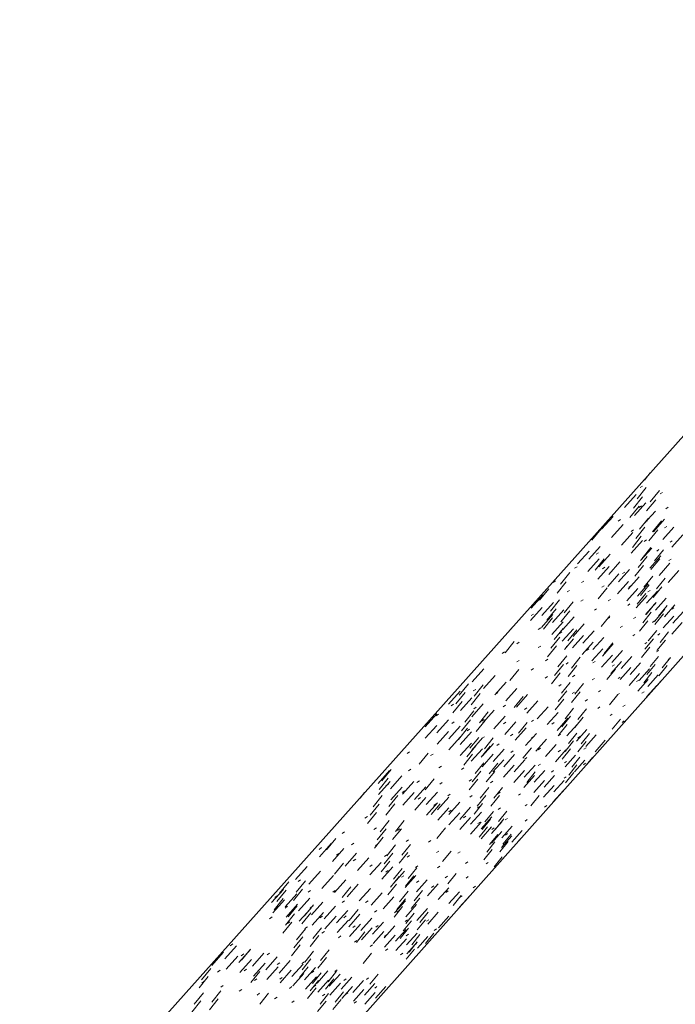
# Model space of a CAD drawing. Header units: centimetres. Extents: x 1151.07 to 1152.71, y 1902.53 to 1904.06.
# Tile 41 of 65: x 1152.1844 to 1152.2559, y 1902.8688 to 1902.9762. Entities that reach past the tile are written whole.
import ezdxf

# ---------------------------------------------------------------- set-up
doc = ezdxf.new("R2010")
doc.units = ezdxf.units.CM
for name, color, linetype, lineweight in [('Wzór powierzchni', 7, 'Continuous', 9), ('Wzór powierzchni-4', 10, 'Continuous', 9), ('Ściany', 7, 'Continuous', 9), ('Ściany-1', 250, 'Continuous', 25)]:
    doc.layers.add(name, color=color, linetype=linetype, lineweight=lineweight)

# ---------------------------------------------------------------- blocks, each defined once
blk = doc.blocks.new('FP_19-Aksono Kopia 1')
at = {"layer": 'Wzór powierzchni-4'}
for p, q in [((1152.25312, 1902.92677), (1152.25249, 1902.92599)), ((1152.2527, 1902.92518), (1152.2517, 1902.92394)), ((1152.2523, 1902.92533), (1152.25204, 1902.92517)), ((1152.25033, 1902.92301), (1152.25159, 1902.92442)), ((1152.2523, 1902.92416), (1152.2513, 1902.92292)), ((1152.25413, 1902.92486), (1152.25314, 1902.92363)), ((1152.25447, 1902.92465), (1152.25422, 1902.92449)), ((1152.25191, 1902.92314), (1152.25091, 1902.92191)), ((1152.2514, 1902.92211), (1152.25265, 1902.9235)), ((1152.25219, 1902.92317), (1152.25193, 1902.92301)), ((1152.25373, 1902.92385), (1152.25274, 1902.92262)), ((1152.25508, 1902.92302), (1152.25483, 1902.92286)), ((1152.24782, 1902.92062), (1152.24908, 1902.92203)), ((1152.25245, 1902.92122), (1152.25369, 1902.92261)), ((1152.24892, 1902.91974), (1152.25017, 1902.92114)), ((1152.24988, 1902.92168), (1152.24963, 1902.92152)), ((1152.25255, 1902.92085), (1152.25157, 1902.91963)), ((1152.25294, 1902.92184), (1152.25196, 1902.92062)), ((1152.25283, 1902.92155), (1152.25258, 1902.92139)), ((1152.25435, 1902.92156), (1152.25337, 1902.92035)), ((1152.25348, 1902.92036), (1152.2547, 1902.92173)), ((1152.25449, 1902.91951), (1152.2557, 1902.92087)), ((1152.25495, 1902.92094), (1152.2547, 1902.92078)), ((1152.24778, 1902.92068), (1152.24678, 1902.91943)), ((1152.24999, 1902.91888), (1152.25123, 1902.92026)), ((1152.25132, 1902.92056), (1152.25107, 1902.9204)), ((1152.25216, 1902.91986), (1152.25118, 1902.91865)), ((1152.25396, 1902.92058), (1152.25298, 1902.91937)), ((1152.25548, 1902.91868), (1152.25668, 1902.92002)), ((1152.24642, 1902.91736), (1152.24767, 1902.91876)), ((1152.25105, 1902.91803), (1152.25227, 1902.91941)), ((1152.25272, 1902.91947), (1152.25247, 1902.91931)), ((1152.25554, 1902.91938), (1152.2553, 1902.91922)), ((1152.2452, 1902.91684), (1152.24646, 1902.91825)), ((1152.24748, 1902.91806), (1152.24723, 1902.9179)), ((1152.24752, 1902.91652), (1152.24876, 1902.91791)), ((1152.25279, 1902.91765), (1152.25183, 1902.91646)), ((1152.25208, 1902.91721), (1152.2533, 1902.91857)), ((1152.25318, 1902.91862), (1152.25221, 1902.91742)), ((1152.2531, 1902.91639), (1152.2543, 1902.91774)), ((1152.25456, 1902.91837), (1152.2536, 1902.91718)), ((1152.25408, 1902.91841), (1152.25384, 1902.91825)), ((1152.24515, 1902.91654), (1152.24489, 1902.91637)), ((1152.24633, 1902.91601), (1152.24757, 1902.9174)), ((1152.24811, 1902.91741), (1152.24712, 1902.91618)), ((1152.24742, 1902.91519), (1152.24866, 1902.91657)), ((1152.2486, 1902.9157), (1152.24983, 1902.91707)), ((1152.25241, 1902.91669), (1152.25144, 1902.9155)), ((1152.25417, 1902.91741), (1152.25321, 1902.91623)), ((1152.25409, 1902.9156), (1152.25528, 1902.91693)), ((1152.2554, 1902.91738), (1152.25517, 1902.91722)), ((1152.24435, 1902.9159), (1152.24335, 1902.91465)), ((1152.24818, 1902.9165), (1152.24793, 1902.91633)), ((1152.2485, 1902.91438), (1152.24972, 1902.91575)), ((1152.24967, 1902.91489), (1152.25088, 1902.91625)), ((1152.25037, 1902.91596), (1152.25012, 1902.9158)), ((1152.25071, 1902.9141), (1152.25191, 1902.91545)), ((1152.25341, 1902.91551), (1152.25245, 1902.91433)), ((1152.25507, 1902.91482), (1152.25624, 1902.91614)), ((1152.24279, 1902.915), (1152.24253, 1902.91483)), ((1152.24398, 1902.9149), (1152.24298, 1902.91366)), ((1152.24588, 1902.91498), (1152.24563, 1902.91482)), ((1152.24811, 1902.91447), (1152.24786, 1902.9143)), ((1152.24956, 1902.91359), (1152.25077, 1902.91495)), ((1152.25102, 1902.91446), (1152.25078, 1902.91429)), ((1152.25173, 1902.91333), (1152.25292, 1902.91466)), ((1152.25303, 1902.91456), (1152.25208, 1902.91339)), ((1152.25476, 1902.91529), (1152.25381, 1902.91412)), ((1152.24014, 1902.91202), (1152.24141, 1902.91344)), ((1152.24206, 1902.91412), (1152.24106, 1902.91288)), ((1152.24433, 1902.91396), (1152.24407, 1902.9138)), ((1152.24843, 1902.91424), (1152.24746, 1902.91304)), ((1152.25059, 1902.91282), (1152.25179, 1902.91416)), ((1152.25161, 1902.91206), (1152.25279, 1902.91339)), ((1152.25265, 1902.91362), (1152.2517, 1902.91245)), ((1152.25273, 1902.91257), (1152.25391, 1902.91389)), ((1152.25311, 1902.91396), (1152.25287, 1902.9138)), ((1152.25438, 1902.91436), (1152.25344, 1902.91319)), ((1152.24132, 1902.91123), (1152.24257, 1902.91264)), ((1152.24323, 1902.91292), (1152.24224, 1902.91169)), ((1152.24474, 1902.91272), (1152.24376, 1902.9115)), ((1152.24583, 1902.91295), (1152.24558, 1902.91279)), ((1152.24879, 1902.91297), (1152.24855, 1902.91281)), ((1152.25092, 1902.9125), (1152.25068, 1902.91233)), ((1152.2526, 1902.91132), (1152.25378, 1902.91264)), ((1152.25363, 1902.9125), (1152.25269, 1902.91134)), ((1152.25371, 1902.91252), (1152.25348, 1902.91236)), ((1152.25371, 1902.91182), (1152.25488, 1902.91313)), ((1152.25496, 1902.91231), (1152.25403, 1902.91117)), ((1152.25467, 1902.91109), (1152.25583, 1902.91239)), ((1152.24008, 1902.91069), (1152.24134, 1902.9121)), ((1152.2404, 1902.91138), (1152.24014, 1902.91121)), ((1152.24126, 1902.90992), (1152.24251, 1902.91132)), ((1152.24286, 1902.91194), (1152.24187, 1902.91071)), ((1152.24247, 1902.91046), (1152.24372, 1902.91185)), ((1152.24437, 1902.91175), (1152.24339, 1902.91053)), ((1152.24729, 1902.91197), (1152.24704, 1902.91181)), ((1152.24874, 1902.91119), (1152.24779, 1902.91001)), ((1152.25325, 1902.91158), (1152.25232, 1902.91042)), ((1152.25358, 1902.91059), (1152.25474, 1902.9119)), ((1152.25458, 1902.9114), (1152.25365, 1902.91026)), ((1152.25454, 1902.90988), (1152.25569, 1902.91117)), ((1152.25571, 1902.91207), (1152.25548, 1902.91191)), ((1152.25561, 1902.91038), (1152.25676, 1902.91166)), ((1152.24249, 1902.91096), (1152.2415, 1902.90974)), ((1152.24241, 1902.90916), (1152.24364, 1902.91054)), ((1152.24361, 1902.9097), (1152.24484, 1902.91107)), ((1152.24472, 1902.90895), (1152.24593, 1902.91032)), ((1152.24872, 1902.91101), (1152.24847, 1902.91085)), ((1152.2501, 1902.91008), (1152.24986, 1902.90992)), ((1152.25155, 1902.91106), (1152.25132, 1902.9109)), ((1152.25288, 1902.91066), (1152.25195, 1902.90951)), ((1152.25359, 1902.91063), (1152.25336, 1902.91047)), ((1152.25548, 1902.90918), (1152.25662, 1902.91046)), ((1152.23801, 1902.90981), (1152.23791, 1902.90975)), ((1152.24119, 1902.90988), (1152.24093, 1902.90971)), ((1152.24364, 1902.90982), (1152.24266, 1902.90861)), ((1152.2435, 1902.90944), (1152.24324, 1902.90927)), ((1152.24353, 1902.90842), (1152.24476, 1902.90979)), ((1152.24512, 1902.90965), (1152.24415, 1902.90845)), ((1152.24464, 1902.90769), (1152.24585, 1902.90905)), ((1152.2458, 1902.90822), (1152.24701, 1902.90957)), ((1152.25146, 1902.90917), (1152.25122, 1902.90901)), ((1152.25384, 1902.90959), (1152.25292, 1902.90845)), ((1152.25418, 1902.90925), (1152.25395, 1902.90909)), ((1152.25514, 1902.90943), (1152.25423, 1902.9083)), ((1152.23829, 1902.90838), (1152.2373, 1902.90715)), ((1152.23883, 1902.90832), (1152.23857, 1902.90815)), ((1152.24327, 1902.90886), (1152.2423, 1902.90766)), ((1152.24475, 1902.9087), (1152.24379, 1902.90751)), ((1152.24423, 1902.908), (1152.24398, 1902.90783)), ((1152.24572, 1902.90698), (1152.24692, 1902.90832)), ((1152.24687, 1902.90751), (1152.24806, 1902.90884)), ((1152.24792, 1902.9068), (1152.2491, 1902.90813)), ((1152.24904, 1902.90823), (1152.2481, 1902.90707)), ((1152.25277, 1902.90829), (1152.25254, 1902.90813)), ((1152.25347, 1902.90869), (1152.25255, 1902.90755)), ((1152.25478, 1902.90854), (1152.25386, 1902.90741)), ((1152.23724, 1902.90727), (1152.23698, 1902.9071)), ((1152.24119, 1902.9079), (1152.24093, 1902.90773)), ((1152.24291, 1902.90791), (1152.24194, 1902.90671)), ((1152.24643, 1902.9076), (1152.24619, 1902.90743)), ((1152.24678, 1902.90628), (1152.24797, 1902.90761)), ((1152.24782, 1902.90559), (1152.249, 1902.90691)), ((1152.24894, 1902.90612), (1152.25011, 1902.90743)), ((1152.2531, 1902.90779), (1152.25218, 1902.90666)), ((1152.25406, 1902.90742), (1152.25383, 1902.90726)), ((1152.23885, 1902.90634), (1152.23859, 1902.90617)), ((1152.24195, 1902.90647), (1152.2417, 1902.9063)), ((1152.24367, 1902.90589), (1152.24271, 1902.9047)), ((1152.24403, 1902.90682), (1152.24307, 1902.90563)), ((1152.2442, 1902.90609), (1152.24395, 1902.90592)), ((1152.24548, 1902.90668), (1152.24453, 1902.9055)), ((1152.24711, 1902.90622), (1152.24687, 1902.90605)), ((1152.24884, 1902.90492), (1152.25001, 1902.90622)), ((1152.24922, 1902.90585), (1152.24898, 1902.90569)), ((1152.24995, 1902.90544), (1152.25111, 1902.90674)), ((1152.25094, 1902.90478), (1152.25208, 1902.90607)), ((1152.25368, 1902.90589), (1152.25277, 1902.90478)), ((1152.25404, 1902.90677), (1152.25314, 1902.90565)), ((1152.25533, 1902.90664), (1152.25443, 1902.90553)), ((1152.25531, 1902.90658), (1152.25509, 1902.90642)), ((1152.23371, 1902.90399), (1152.23498, 1902.9054)), ((1152.23879, 1902.90534), (1152.23781, 1902.90413)), ((1152.24041, 1902.90544), (1152.24016, 1902.90527)), ((1152.24331, 1902.90496), (1152.24236, 1902.90378)), ((1152.24512, 1902.90576), (1152.24417, 1902.90458)), ((1152.24491, 1902.90472), (1152.24466, 1902.90455)), ((1152.24933, 1902.90538), (1152.2484, 1902.90424)), ((1152.24985, 1902.90426), (1152.251, 1902.90555)), ((1152.25083, 1902.90361), (1152.25197, 1902.90489)), ((1152.25191, 1902.90413), (1152.25304, 1902.9054)), ((1152.25332, 1902.90502), (1152.25242, 1902.9039)), ((1152.25286, 1902.90349), (1152.25398, 1902.90475)), ((1152.25496, 1902.90577), (1152.25407, 1902.90466)), ((1152.2333, 1902.90379), (1152.2323, 1902.90255)), ((1152.23492, 1902.90368), (1152.23393, 1902.90245)), ((1152.23496, 1902.90328), (1152.23621, 1902.90468)), ((1152.23617, 1902.90259), (1152.23741, 1902.90397)), ((1152.24194, 1902.90456), (1152.24169, 1902.90439)), ((1152.24342, 1902.90371), (1152.24317, 1902.90354)), ((1152.24441, 1902.90392), (1152.24346, 1902.90276)), ((1152.24584, 1902.90381), (1152.2449, 1902.90266)), ((1152.24705, 1902.90437), (1152.24681, 1902.9042)), ((1152.24985, 1902.90452), (1152.24962, 1902.90436)), ((1152.25187, 1902.90419), (1152.25164, 1902.90403)), ((1152.25179, 1902.90298), (1152.25292, 1902.90424)), ((1152.25424, 1902.90404), (1152.25395, 1902.90368)), ((1152.23115, 1902.90155), (1152.23242, 1902.90297)), ((1152.23295, 1902.90283), (1152.23195, 1902.90159)), ((1152.23458, 1902.90272), (1152.23359, 1902.90149)), ((1152.2341, 1902.90317), (1152.23383, 1902.903)), ((1152.23653, 1902.90283), (1152.23627, 1902.90266)), ((1152.23737, 1902.90191), (1152.23859, 1902.90328)), ((1152.23854, 1902.90124), (1152.23975, 1902.9026)), ((1152.24405, 1902.90301), (1152.24311, 1902.90185)), ((1152.24548, 1902.90291), (1152.24455, 1902.90176)), ((1152.24487, 1902.90287), (1152.24463, 1902.90271)), ((1152.24771, 1902.90305), (1152.24748, 1902.90289)), ((1152.24961, 1902.90261), (1152.2487, 1902.90149)), ((1152.24977, 1902.90273), (1152.24954, 1902.90257)), ((1152.25246, 1902.90291), (1152.25223, 1902.90275)), ((1152.25274, 1902.90235), (1152.25386, 1902.90361)), ((1152.23168, 1902.90156), (1152.23141, 1902.90138)), ((1152.23261, 1902.90186), (1152.23161, 1902.90063)), ((1152.23243, 1902.90086), (1152.23368, 1902.90227)), ((1152.23367, 1902.90019), (1152.23492, 1902.90159)), ((1152.23926, 1902.9024), (1152.2383, 1902.90121)), ((1152.23968, 1902.90059), (1152.24088, 1902.90194)), ((1152.2437, 1902.90211), (1152.24276, 1902.90095)), ((1152.24628, 1902.90206), (1152.24604, 1902.90189)), ((1152.22858, 1902.89909), (1152.22985, 1902.90052)), ((1152.23005, 1902.90048), (1152.22978, 1902.9003)), ((1152.23388, 1902.90082), (1152.2329, 1902.8996)), ((1152.23416, 1902.90124), (1152.2339, 1902.90107)), ((1152.23547, 1902.90073), (1152.2345, 1902.89952)), ((1152.23489, 1902.89954), (1152.23612, 1902.90092)), ((1152.23734, 1902.90146), (1152.23709, 1902.90128)), ((1152.23966, 1902.90115), (1152.23941, 1902.90098)), ((1152.24081, 1902.89995), (1152.242, 1902.90129)), ((1152.24191, 1902.89933), (1152.24309, 1902.90065)), ((1152.24478, 1902.90112), (1152.24385, 1902.89998)), ((1152.24618, 1902.90104), (1152.24525, 1902.8999)), ((1152.24765, 1902.90126), (1152.24742, 1902.9011)), ((1152.24899, 1902.90049), (1152.24876, 1902.90033)), ((1152.25039, 1902.90146), (1152.25016, 1902.9013)), ((1152.22988, 1902.89843), (1152.23114, 1902.89984)), ((1152.23177, 1902.89964), (1152.2315, 1902.89946)), ((1152.23354, 1902.89987), (1152.23256, 1902.89866)), ((1152.23513, 1902.89979), (1152.23416, 1902.89859)), ((1152.23501, 1902.89988), (1152.23475, 1902.8997)), ((1152.23609, 1902.89889), (1152.23731, 1902.90026)), ((1152.23737, 1902.89959), (1152.23712, 1902.89942)), ((1152.23726, 1902.89826), (1152.23847, 1902.89962)), ((1152.23973, 1902.89957), (1152.23878, 1902.8984)), ((1152.24042, 1902.89983), (1152.24018, 1902.89966)), ((1152.24264, 1902.89955), (1152.2424, 1902.89938)), ((1152.24299, 1902.89871), (1152.24416, 1902.90002)), ((1152.24408, 1902.89935), (1152.24315, 1902.89821)), ((1152.24443, 1902.90024), (1152.2435, 1902.89909)), ((1152.24405, 1902.89811), (1152.2452, 1902.8994)), ((1152.24582, 1902.90016), (1152.24491, 1902.89903)), ((1152.24988, 1902.89993), (1152.24898, 1902.89883)), ((1152.2503, 1902.89974), (1152.25007, 1902.89958)), ((1152.2286, 1902.89784), (1152.22986, 1902.89925)), ((1152.22989, 1902.8972), (1152.23115, 1902.8986)), ((1152.23116, 1902.89779), (1152.23241, 1902.89918)), ((1152.2332, 1902.89894), (1152.23222, 1902.89772)), ((1152.23241, 1902.89716), (1152.23364, 1902.89854)), ((1152.23344, 1902.89882), (1152.23318, 1902.89864)), ((1152.23816, 1902.89828), (1152.23791, 1902.89811)), ((1152.23841, 1902.89765), (1152.23961, 1902.89898)), ((1152.23954, 1902.89704), (1152.24072, 1902.89837)), ((1152.24335, 1902.89828), (1152.24311, 1902.89812)), ((1152.24513, 1902.89841), (1152.24422, 1902.89729)), ((1152.24509, 1902.89752), (1152.24623, 1902.8988)), ((1152.2465, 1902.89835), (1152.2456, 1902.89724)), ((1152.23116, 1902.89657), (1152.2324, 1902.89795)), ((1152.2324, 1902.89595), (1152.23363, 1902.89732)), ((1152.23445, 1902.89794), (1152.23348, 1902.89675)), ((1152.23363, 1902.89653), (1152.23485, 1902.8979)), ((1152.23506, 1902.89802), (1152.23481, 1902.89784)), ((1152.23483, 1902.89593), (1152.23604, 1902.89728)), ((1152.23601, 1902.89788), (1152.23505, 1902.8967)), ((1152.23665, 1902.89724), (1152.23639, 1902.89707)), ((1152.24043, 1902.89803), (1152.24018, 1902.89786)), ((1152.24065, 1902.89645), (1152.24182, 1902.89776)), ((1152.24478, 1902.89755), (1152.24387, 1902.89642)), ((1152.24547, 1902.89803), (1152.24523, 1902.89787)), ((1152.24616, 1902.89749), (1152.24525, 1902.89638)), ((1152.24611, 1902.89694), (1152.24724, 1902.89821)), ((1152.24711, 1902.89637), (1152.24823, 1902.89763)), ((1152.2269, 1902.89637), (1152.22663, 1902.89619)), ((1152.22892, 1902.89624), (1152.22794, 1902.89502)), ((1152.23411, 1902.89702), (1152.23315, 1902.89583)), ((1152.23362, 1902.89534), (1152.23483, 1902.8967)), ((1152.23567, 1902.89697), (1152.23471, 1902.89579)), ((1152.23601, 1902.89533), (1152.23721, 1902.89667)), ((1152.23819, 1902.89648), (1152.23794, 1902.89631)), ((1152.24017, 1902.89682), (1152.23924, 1902.89567)), ((1152.24116, 1902.89677), (1152.24092, 1902.8966)), ((1152.24173, 1902.89586), (1152.24289, 1902.89716)), ((1152.2428, 1902.89529), (1152.24394, 1902.89658)), ((1152.24333, 1902.89654), (1152.24309, 1902.89637)), ((1152.24444, 1902.89668), (1152.24353, 1902.89556)), ((1152.24613, 1902.89681), (1152.2459, 1902.89665)), ((1152.22946, 1902.89613), (1152.22919, 1902.89595)), ((1152.23377, 1902.89611), (1152.23281, 1902.89492)), ((1152.23499, 1902.89516), (1152.23404, 1902.89399)), ((1152.23481, 1902.89475), (1152.23602, 1902.8961)), ((1152.23652, 1902.89513), (1152.23558, 1902.89397)), ((1152.23598, 1902.89417), (1152.23717, 1902.8955)), ((1152.23716, 1902.89475), (1152.23835, 1902.89607)), ((1152.23829, 1902.89417), (1152.23947, 1902.89549)), ((1152.23969, 1902.89575), (1152.23945, 1902.89558)), ((1152.24401, 1902.89532), (1152.24378, 1902.89516)), ((1152.24384, 1902.89473), (1152.24498, 1902.89601)), ((1152.24547, 1902.89579), (1152.24457, 1902.89468)), ((1152.24487, 1902.89418), (1152.24599, 1902.89545)), ((1152.24608, 1902.89512), (1152.24585, 1902.89496)), ((1152.24682, 1902.89575), (1152.24611, 1902.89488)), ((1152.22345, 1902.89292), (1152.22472, 1902.89435)), ((1152.22488, 1902.89443), (1152.22388, 1902.89319)), ((1152.22703, 1902.89449), (1152.22676, 1902.89431)), ((1152.23036, 1902.89482), (1152.2301, 1902.89464)), ((1152.2328, 1902.89461), (1152.23254, 1902.89443)), ((1152.23466, 1902.89427), (1152.23371, 1902.8931)), ((1152.23619, 1902.89424), (1152.23525, 1902.89308)), ((1152.23713, 1902.8936), (1152.23831, 1902.89492)), ((1152.23826, 1902.89304), (1152.23942, 1902.89435)), ((1152.2394, 1902.89361), (1152.24057, 1902.89491)), ((1152.2406, 1902.89417), (1152.23969, 1902.89304)), ((1152.24049, 1902.89306), (1152.24164, 1902.89435)), ((1152.24116, 1902.89503), (1152.24092, 1902.89486)), ((1152.24259, 1902.89433), (1152.24235, 1902.89416)), ((1152.24479, 1902.8941), (1152.2439, 1902.893)), ((1152.24513, 1902.89494), (1152.24424, 1902.89384)), ((1152.2235, 1902.89171), (1152.22476, 1902.89312)), ((1152.22456, 1902.89349), (1152.22356, 1902.89225)), ((1152.2248, 1902.89233), (1152.22606, 1902.89374)), ((1152.22613, 1902.89174), (1152.22737, 1902.89314)), ((1152.22797, 1902.89319), (1152.2277, 1902.89301)), ((1152.22958, 1902.89343), (1152.22861, 1902.89223)), ((1152.23046, 1902.89301), (1152.2302, 1902.89283)), ((1152.23433, 1902.89338), (1152.23338, 1902.89221)), ((1152.23364, 1902.89335), (1152.23339, 1902.89318)), ((1152.23597, 1902.89317), (1152.23572, 1902.893)), ((1152.23936, 1902.89249), (1152.24052, 1902.89379)), ((1152.24044, 1902.89195), (1152.24159, 1902.89324)), ((1152.24156, 1902.89252), (1152.2427, 1902.8938)), ((1152.24261, 1902.89199), (1152.24374, 1902.89325)), ((1152.24398, 1902.89364), (1152.24375, 1902.89348)), ((1152.22199, 1902.89193), (1152.22149, 1902.89131)), ((1152.22458, 1902.89283), (1152.22431, 1902.89265)), ((1152.22484, 1902.89113), (1152.22609, 1902.89253)), ((1152.22636, 1902.8921), (1152.22609, 1902.89192)), ((1152.22616, 1902.89056), (1152.2274, 1902.89195)), ((1152.22743, 1902.89117), (1152.22866, 1902.89255)), ((1152.2287, 1902.89061), (1152.22992, 1902.89198)), ((1152.23552, 1902.89248), (1152.23459, 1902.89133)), ((1152.23702, 1902.89247), (1152.23609, 1902.89133)), ((1152.23676, 1902.89196), (1152.23651, 1902.89179)), ((1152.24151, 1902.89143), (1152.24264, 1902.8927)), ((1152.24255, 1902.89091), (1152.24367, 1902.89217)), ((1152.22391, 1902.89161), (1152.22292, 1902.89038)), ((1152.22561, 1902.89161), (1152.22463, 1902.8904)), ((1152.22745, 1902.89), (1152.22868, 1902.89138)), ((1152.22809, 1902.89138), (1152.22783, 1902.89121)), ((1152.22872, 1902.88946), (1152.22993, 1902.89082)), ((1152.22995, 1902.89006), (1152.23116, 1902.89142)), ((1152.23133, 1902.89176), (1152.23108, 1902.89158)), ((1152.23117, 1902.88953), (1152.23237, 1902.89087)), ((1152.23371, 1902.8916), (1152.23346, 1902.89142)), ((1152.23519, 1902.8916), (1152.23426, 1902.89045)), ((1152.23669, 1902.8916), (1152.23576, 1902.89046)), ((1152.23899, 1902.8918), (1152.23875, 1902.89163)), ((1152.24102, 1902.8916), (1152.24012, 1902.89049)), ((1152.22327, 1902.88976), (1152.22229, 1902.88854)), ((1152.22359, 1902.89068), (1152.2226, 1902.88946)), ((1152.22529, 1902.89069), (1152.22431, 1902.88948)), ((1152.23021, 1902.89071), (1152.22926, 1902.88953)), ((1152.22978, 1902.89069), (1152.22952, 1902.89051)), ((1152.22996, 1902.88892), (1152.23116, 1902.89027)), ((1152.23142, 1902.89001), (1152.23117, 1902.88984)), ((1152.23117, 1902.8884), (1152.23236, 1902.88973)), ((1152.23237, 1902.889), (1152.23355, 1902.89033)), ((1152.23355, 1902.88848), (1152.23472, 1902.8898)), ((1152.23486, 1902.89073), (1152.23393, 1902.88959)), ((1152.23452, 1902.8904), (1152.23428, 1902.89023)), ((1152.23603, 1902.88988), (1152.23511, 1902.88875)), ((1152.23679, 1902.89026), (1152.23655, 1902.89009)), ((1152.2375, 1902.8899), (1152.23659, 1902.88877)), ((1152.23972, 1902.89063), (1152.23948, 1902.89047)), ((1152.24185, 1902.8905), (1152.24162, 1902.89033)), ((1152.22229, 1902.88933), (1152.22201, 1902.88914)), ((1152.22466, 1902.88887), (1152.22368, 1902.88766)), ((1152.22632, 1902.88889), (1152.22536, 1902.8877)), ((1152.23236, 1902.88789), (1152.23354, 1902.88921)), ((1152.23302, 1902.88935), (1152.23277, 1902.88918)), ((1152.23353, 1902.88738), (1152.2347, 1902.88869)), ((1152.23458, 1902.88871), (1152.23433, 1902.88854)), ((1152.2347, 1902.88798), (1152.23586, 1902.88928)), ((1152.2357, 1902.88903), (1152.23479, 1902.8879)), ((1152.23583, 1902.88748), (1152.23698, 1902.88877)), ((1152.23717, 1902.88905), (1152.23626, 1902.88793)), ((1152.23756, 1902.88911), (1152.23732, 1902.88894)), ((1152.23973, 1902.88899), (1152.2395, 1902.88882)), ((1152.2198, 1902.88764), (1152.21953, 1902.88745)), ((1152.22328, 1902.88809), (1152.22301, 1902.88791)), ((1152.22434, 1902.88796), (1152.22337, 1902.88676)), ((1152.226, 1902.88799), (1152.22504, 1902.8868)), ((1152.22584, 1902.88798), (1152.22558, 1902.8878)), ((1152.23082, 1902.88809), (1152.22988, 1902.88693)), ((1152.23538, 1902.88818), (1152.23447, 1902.88705)), ((1152.23468, 1902.88689), (1152.23584, 1902.88819)), ((1152.23581, 1902.88641), (1152.23695, 1902.88769)), ((1152.2361, 1902.88808), (1152.23586, 1902.88791)), ((1152.23694, 1902.88699), (1152.23808, 1902.88827)), ((1152.23803, 1902.88651), (1152.23916, 1902.88778)), ((1152.21884, 1902.88693), (1152.21785, 1902.8857)), ((1152.22402, 1902.88706), (1152.22306, 1902.88586)), ((1152.22677, 1902.88679), (1152.22651, 1902.88661)), ((1152.22921, 1902.8867), (1152.22896, 1902.88652)), ((1152.2362, 1902.88654), (1152.2353, 1902.88542)), ((1152.23652, 1902.88737), (1152.23562, 1902.88625)), ((1152.23764, 1902.88658), (1152.23675, 1902.88548)), ((1152.23691, 1902.88593), (1152.23805, 1902.8872)), ((1152.23797, 1902.88741), (1152.23707, 1902.8863)), ((1152.23758, 1902.88747), (1152.23735, 1902.8873)), ((1152.23889, 1902.88677), (1152.2388, 1902.8867)), ((1152.21729, 1902.88593), (1152.21702, 1902.88574)), ((1152.21707, 1902.88494), (1152.21834, 1902.88636)), ((1152.21849, 1902.88442), (1152.21974, 1902.88583)), ((1152.22083, 1902.88641), (1152.22056, 1902.88623)), ((1152.22344, 1902.88633), (1152.22318, 1902.88614)), ((1152.22537, 1902.88622), (1152.22442, 1902.88503)), ((1152.22701, 1902.88626), (1152.22606, 1902.88509)), ((1152.23008, 1902.88555), (1152.22983, 1902.88538)), ((1152.23141, 1902.88555), (1152.23049, 1902.88441)), ((1152.23242, 1902.88548), (1152.23217, 1902.88531)), ((1152.23588, 1902.88571), (1152.23498, 1902.8846)), ((1152.21918, 1902.88528), (1152.21891, 1902.8851)), ((1152.21987, 1902.88392), (1152.22112, 1902.88532)), ((1152.22102, 1902.88466), (1152.22075, 1902.88447)), ((1152.22123, 1902.88343), (1152.22246, 1902.88481)), ((1152.22475, 1902.88445), (1152.2238, 1902.88328)), ((1152.22506, 1902.88533), (1152.22411, 1902.88415)), ((1152.2244, 1902.88515), (1152.22414, 1902.88497)), ((1152.22669, 1902.88539), (1152.22575, 1902.88422)), ((1152.2269, 1902.88508), (1152.22664, 1902.8849)), ((1152.23323, 1902.88438), (1152.23299, 1902.8842)), ((1152.237, 1902.88494), (1152.23611, 1902.88384)), ((1152.21447, 1902.88245), (1152.21574, 1902.88387)), ((1152.21591, 1902.88196), (1152.21717, 1902.88337)), ((1152.21968, 1902.88425), (1152.2187, 1902.88304)), ((1152.22281, 1902.88404), (1152.22255, 1902.88386)), ((1152.22256, 1902.88295), (1152.22378, 1902.88432)), ((1152.22387, 1902.88248), (1152.22507, 1902.88383)), ((1152.22456, 1902.88345), (1152.2243, 1902.88327)), ((1152.22607, 1902.88365), (1152.22513, 1902.88249)), ((1152.22515, 1902.88202), (1152.22634, 1902.88336)), ((1152.22767, 1902.88372), (1152.22673, 1902.88257)), ((1152.22779, 1902.88395), (1152.22754, 1902.88377)), ((1152.23018, 1902.8839), (1152.22993, 1902.88373)), ((1152.23546, 1902.88432), (1152.23523, 1902.88416)), ((1152.21371, 1902.8822), (1152.21271, 1902.88096)), ((1152.21553, 1902.88229), (1152.21454, 1902.88106)), ((1152.21501, 1902.88243), (1152.21473, 1902.88224)), ((1152.21733, 1902.88148), (1152.21858, 1902.88288)), ((1152.21872, 1902.88102), (1152.21995, 1902.8824)), ((1152.22576, 1902.88279), (1152.22482, 1902.88163)), ((1152.22626, 1902.88287), (1152.226, 1902.88269)), ((1152.2264, 1902.88157), (1152.22758, 1902.88289)), ((1152.22736, 1902.88287), (1152.22643, 1902.88172)), ((1152.22763, 1902.88112), (1152.2288, 1902.88243)), ((1152.22791, 1902.8823), (1152.22766, 1902.88213)), ((1152.23101, 1902.88281), (1152.23077, 1902.88263)), ((1152.23198, 1902.8831), (1152.23107, 1902.88198)), ((1152.23329, 1902.88278), (1152.23305, 1902.88261)), ((1152.21185, 1902.87995), (1152.21313, 1902.88138)), ((1152.21342, 1902.88129), (1152.21242, 1902.88005)), ((1152.21523, 1902.88139), (1152.21425, 1902.88016)), ((1152.21609, 1902.88126), (1152.21582, 1902.88107)), ((1152.21878, 1902.88125), (1152.21852, 1902.88107)), ((1152.22049, 1902.88167), (1152.21953, 1902.88048)), ((1152.22008, 1902.88056), (1152.2213, 1902.88193)), ((1152.22141, 1902.88011), (1152.22262, 1902.88147)), ((1152.22545, 1902.88193), (1152.22452, 1902.88078)), ((1152.22674, 1902.88117), (1152.22581, 1902.88003)), ((1152.22831, 1902.88127), (1152.22739, 1902.88013)), ((1152.22884, 1902.88069), (1152.23, 1902.88199)), ((1152.22953, 1902.88175), (1152.22928, 1902.88158)), ((1152.23002, 1902.88026), (1152.23117, 1902.88155)), ((1152.2311, 1902.88121), (1152.23086, 1902.88104)), ((1152.23118, 1902.87984), (1152.23232, 1902.88112)), ((1152.23408, 1902.88172), (1152.23384, 1902.88155)), ((1152.21197, 1902.87881), (1152.21324, 1902.88023)), ((1152.21312, 1902.88038), (1152.21213, 1902.87915)), ((1152.21247, 1902.88069), (1152.21219, 1902.8805)), ((1152.21333, 1902.87948), (1152.21459, 1902.8809)), ((1152.21477, 1902.87903), (1152.21603, 1902.88043)), ((1152.2198, 1902.88013), (1152.21953, 1902.87994)), ((1152.22236, 1902.88014), (1152.2221, 1902.87996)), ((1152.22271, 1902.87967), (1152.22391, 1902.88101)), ((1152.224, 1902.87924), (1152.22518, 1902.88057)), ((1152.22525, 1902.87882), (1152.22643, 1902.88013)), ((1152.22643, 1902.88033), (1152.22551, 1902.87919)), ((1152.228, 1902.88043), (1152.22708, 1902.8793)), ((1152.23253, 1902.88072), (1152.23164, 1902.87962)), ((1152.23232, 1902.87943), (1152.23345, 1902.88069)), ((1152.23264, 1902.88069), (1152.2324, 1902.88052)), ((1152.21359, 1902.87953), (1152.21331, 1902.87934)), ((1152.21344, 1902.87836), (1152.21469, 1902.87977)), ((1152.21464, 1902.87959), (1152.21366, 1902.87837)), ((1152.21487, 1902.87792), (1152.21612, 1902.87931)), ((1152.21642, 1902.8797), (1152.21545, 1902.8785)), ((1152.21633, 1902.87955), (1152.21606, 1902.87936)), ((1152.21619, 1902.87859), (1152.21743, 1902.87998)), ((1152.21758, 1902.87815), (1152.2188, 1902.87953)), ((1152.21894, 1902.87773), (1152.22015, 1902.87909)), ((1152.22127, 1902.87917), (1152.22032, 1902.878)), ((1152.22331, 1902.87906), (1152.22305, 1902.87888)), ((1152.22613, 1902.8795), (1152.22521, 1902.87836)), ((1152.22576, 1902.87908), (1152.22551, 1902.8789)), ((1152.22648, 1902.8784), (1152.22765, 1902.87971)), ((1152.22769, 1902.87799), (1152.22884, 1902.87929)), ((1152.2119, 1902.87837), (1152.21162, 1902.87818)), ((1152.21435, 1902.8787), (1152.21337, 1902.87749)), ((1152.21613, 1902.87882), (1152.21516, 1902.87762)), ((1152.21628, 1902.87749), (1152.21751, 1902.87887)), ((1152.21738, 1902.87844), (1152.21711, 1902.87826)), ((1152.21766, 1902.87707), (1152.21888, 1902.87844)), ((1152.21901, 1902.87666), (1152.22022, 1902.87801)), ((1152.21999, 1902.87848), (1152.21973, 1902.87829)), ((1152.22027, 1902.87731), (1152.22147, 1902.87866)), ((1152.22158, 1902.8769), (1152.22277, 1902.87823)), ((1152.22709, 1902.87796), (1152.22618, 1902.87684)), ((1152.22665, 1902.87804), (1152.2264, 1902.87786)), ((1152.22739, 1902.87878), (1152.22648, 1902.87765)), ((1152.22862, 1902.87807), (1152.22772, 1902.87696)), ((1152.22893, 1902.87889), (1152.22802, 1902.87778)), ((1152.22899, 1902.87807), (1152.22875, 1902.8779)), ((1152.22888, 1902.8776), (1152.23002, 1902.87888)), ((1152.23004, 1902.8772), (1152.23117, 1902.87847)), ((1152.21406, 1902.87781), (1152.21308, 1902.87661)), ((1152.21385, 1902.87783), (1152.21358, 1902.87764)), ((1152.21554, 1902.87707), (1152.21458, 1902.87588)), ((1152.21575, 1902.87731), (1152.21548, 1902.87712)), ((1152.21728, 1902.8772), (1152.21633, 1902.87602)), ((1152.22034, 1902.87625), (1152.22153, 1902.87759)), ((1152.22097, 1902.87741), (1152.22071, 1902.87722)), ((1152.22164, 1902.87586), (1152.22282, 1902.87718)), ((1152.22286, 1902.8765), (1152.22404, 1902.87782)), ((1152.22347, 1902.87745), (1152.22322, 1902.87727)), ((1152.22412, 1902.87611), (1152.22529, 1902.87741)), ((1152.22536, 1902.87572), (1152.22651, 1902.87702)), ((1152.22679, 1902.87714), (1152.22588, 1902.87602)), ((1152.22982, 1902.87707), (1152.22958, 1902.87689)), ((1152.21525, 1902.8762), (1152.21429, 1902.87501)), ((1152.21699, 1902.87634), (1152.21604, 1902.87516)), ((1152.2176, 1902.8768), (1152.21733, 1902.87661)), ((1152.2194, 1902.8763), (1152.21914, 1902.87611)), ((1152.22115, 1902.87581), (1152.2209, 1902.87563)), ((1152.22202, 1902.87675), (1152.22109, 1902.8756)), ((1152.22291, 1902.87547), (1152.22408, 1902.87678)), ((1152.22439, 1902.87642), (1152.22414, 1902.87624)), ((1152.22416, 1902.87509), (1152.22532, 1902.87639)), ((1152.22539, 1902.87471), (1152.22654, 1902.876)), ((1152.22677, 1902.87648), (1152.22653, 1902.87631)), ((1152.22657, 1902.87534), (1152.22771, 1902.87662)), ((1152.22802, 1902.87646), (1152.22712, 1902.87535)), ((1152.22776, 1902.87497), (1152.22889, 1902.87624)), ((1152.22953, 1902.87659), (1152.22864, 1902.87549)), ((1152.20674, 1902.87379), (1152.20801, 1902.87522)), ((1152.20763, 1902.87543), (1152.20734, 1902.87523)), ((1152.20826, 1902.8734), (1152.20953, 1902.87481)), ((1152.20955, 1902.87487), (1152.20857, 1902.87365)), ((1152.21497, 1902.87534), (1152.21401, 1902.87415)), ((1152.21812, 1902.87479), (1152.21718, 1902.87363)), ((1152.22286, 1902.87534), (1152.22261, 1902.87516)), ((1152.22453, 1902.87488), (1152.22428, 1902.8747)), ((1152.22742, 1902.87486), (1152.22653, 1902.87376)), ((1152.22659, 1902.87434), (1152.22773, 1902.87562)), ((1152.22772, 1902.87565), (1152.22683, 1902.87455)), ((1152.22763, 1902.87549), (1152.22739, 1902.87531)), ((1152.20534, 1902.87308), (1152.20662, 1902.87452)), ((1152.20689, 1902.87269), (1152.20816, 1902.87411)), ((1152.2084, 1902.87231), (1152.20966, 1902.87372)), ((1152.20881, 1902.87434), (1152.20853, 1902.87414)), ((1152.20976, 1902.87301), (1152.21101, 1902.87441)), ((1152.21122, 1902.87262), (1152.21246, 1902.87401)), ((1152.21163, 1902.87443), (1152.21135, 1902.87424)), ((1152.21266, 1902.87225), (1152.21389, 1902.87362)), ((1152.21613, 1902.87379), (1152.21518, 1902.87262)), ((1152.21641, 1902.87463), (1152.21547, 1902.87346)), ((1152.21783, 1902.87395), (1152.21689, 1902.87279)), ((1152.22275, 1902.87441), (1152.22184, 1902.87329)), ((1152.22616, 1902.87442), (1152.22592, 1902.87425)), ((1152.20522, 1902.87276), (1152.20422, 1902.87152)), ((1152.20624, 1902.87256), (1152.20596, 1902.87236)), ((1152.20912, 1902.87268), (1152.20884, 1902.87249)), ((1152.20989, 1902.87193), (1152.21113, 1902.87332)), ((1152.21134, 1902.87156), (1152.21257, 1902.87294)), ((1152.21273, 1902.87338), (1152.21246, 1902.87319)), ((1152.21277, 1902.8712), (1152.21399, 1902.87257)), ((1152.21407, 1902.87188), (1152.21528, 1902.87324)), ((1152.21584, 1902.87294), (1152.2149, 1902.87178)), ((1152.21542, 1902.87349), (1152.21515, 1902.8733)), ((1152.21545, 1902.87152), (1152.21665, 1902.87287)), ((1152.21901, 1902.87259), (1152.21876, 1902.87241)), ((1152.20495, 1902.87187), (1152.20395, 1902.87063)), ((1152.21055, 1902.87242), (1152.20958, 1902.87122)), ((1152.21025, 1902.87164), (1152.20998, 1902.87145)), ((1152.21299, 1902.87178), (1152.21273, 1902.87159)), ((1152.21417, 1902.87085), (1152.21537, 1902.8722)), ((1152.21554, 1902.8705), (1152.21673, 1902.87184)), ((1152.21697, 1902.87145), (1152.21604, 1902.87031)), ((1152.21645, 1902.87247), (1152.21619, 1902.87229)), ((1152.21725, 1902.87228), (1152.21632, 1902.87113)), ((1152.2168, 1902.87117), (1152.21799, 1902.8725)), ((1152.21689, 1902.87016), (1152.21807, 1902.87149)), ((1152.21864, 1902.87163), (1152.21771, 1902.8705)), ((1152.21892, 1902.87245), (1152.218, 1902.87131)), ((1152.21813, 1902.87083), (1152.21931, 1902.87215)), ((1152.21943, 1902.87049), (1152.2206, 1902.87179)), ((1152.21998, 1902.87161), (1152.21973, 1902.87143)), ((1152.22071, 1902.87015), (1152.22186, 1902.87145)), ((1152.22243, 1902.87174), (1152.22219, 1902.87156)), ((1152.22346, 1902.87215), (1152.22256, 1902.87104)), ((1152.20451, 1902.87136), (1152.20423, 1902.87116)), ((1152.20658, 1902.87091), (1152.2063, 1902.87072)), ((1152.20859, 1902.87047), (1152.20831, 1902.87028)), ((1152.21406, 1902.87078), (1152.21379, 1902.87059)), ((1152.21669, 1902.87063), (1152.21576, 1902.86949)), ((1152.21667, 1902.87092), (1152.21641, 1902.87074)), ((1152.2182, 1902.86983), (1152.21937, 1902.87114)), ((1152.2195, 1902.8695), (1152.22066, 1902.8708)), ((1152.22077, 1902.86918), (1152.22191, 1902.87047)), ((1152.22196, 1902.86983), (1152.2231, 1902.87111)), ((1152.22334, 1902.87079), (1152.22309, 1902.87061)), ((1152.22319, 1902.86951), (1152.22432, 1902.87078)), ((1152.20441, 1902.8701), (1152.20342, 1902.86888)), ((1152.20603, 1902.86944), (1152.20506, 1902.86823)), ((1152.2063, 1902.87031), (1152.20533, 1902.86909)), ((1152.21054, 1902.87005), (1152.21027, 1902.86986)), ((1152.21151, 1902.87005), (1152.21056, 1902.86888)), ((1152.21245, 1902.86963), (1152.21218, 1902.86945)), ((1152.21807, 1902.87001), (1152.21715, 1902.86887)), ((1152.21767, 1902.86995), (1152.21741, 1902.86977)), ((1152.21942, 1902.86939), (1152.21851, 1902.86828)), ((1152.2197, 1902.8702), (1152.21879, 1902.86907)), ((1152.22017, 1902.87011), (1152.21992, 1902.86992)), ((1152.22201, 1902.86886), (1152.22315, 1902.87014)), ((1152.20414, 1902.86923), (1152.20315, 1902.86801)), ((1152.2143, 1902.86923), (1152.21404, 1902.86904)), ((1152.21778, 1902.8692), (1152.21687, 1902.86807)), ((1152.2211, 1902.86917), (1152.22085, 1902.86899))]:
    blk.add_line(p, q, dxfattribs=at)

msp = doc.modelspace()

# ---------------------------------------------------------------- linework, layer by layer
at = {"layer": 'Ściany'}
msp.add_line((1152.11138, 1902.74359), (1152.45892, 1903.13385), dxfattribs=at)
at = {"layer": 'Ściany-1'}
msp.add_line((1152.0497, 1902.69914), (1152.56144, 1903.27176), dxfattribs=at)

# ---------------------------------------------------------------- block references
at = {"layer": 'Wzór powierzchni'}
msp.add_blockref('FP_19-Aksono Kopia 1', (0, 0), dxfattribs=at)

doc.saveas('drawing.dxf')
